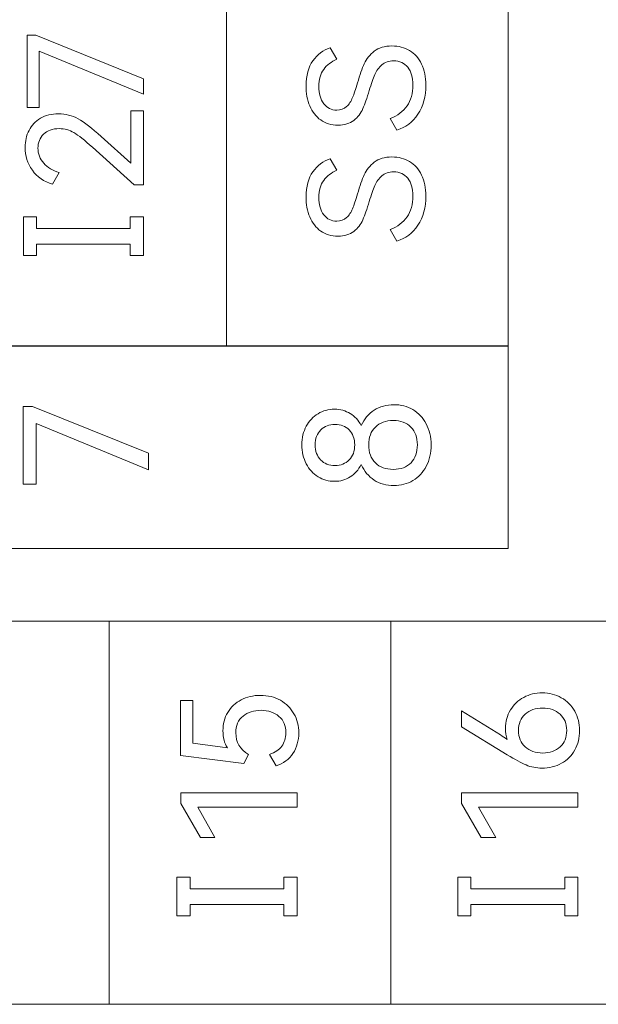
# Model space of a CAD drawing. Header units: millimetres. Extents: x 0 to 427, y 0 to 299.
# Tile 23 of 34: x 167 to 176, y 141 to 155. Entities that reach past the tile are written whole.
import ezdxf

# ---------------------------------------------------------------- set-up
doc = ezdxf.new("R2010")
doc.units = ezdxf.units.MM
doc.header["$MEASUREMENT"] = 0
doc.layers.add('layer 1', color=7, linetype='Continuous')

msp = doc.modelspace()

# ---------------------------------------------------------------- linework, layer by layer
at = {"layer": 'layer 1', "lineweight": 9}
for points in [[(170.323, 150.352), (170.323, 150.352), (170.323, 155.895), (170.323, 155.895)], [(174.394, 150.352), (174.394, 150.352), (174.394, 155.895), (174.394, 155.895)], [(168.628, 140.839), (168.628, 140.839), (168.628, 146.379), (168.628, 146.379)], [(172.698, 140.839), (172.698, 140.839), (172.698, 146.379), (172.698, 146.379)]]:
    msp.add_open_spline(points, degree=3, dxfattribs=at)
for points, knots in [([(167.617, 154.615), (167.617, 154.615), (167.617, 153.8), (167.617, 153.8), (167.617, 153.8), (167.617, 153.8), (167.44, 153.8), (167.44, 153.8), (167.44, 153.8), (167.44, 153.8), (167.44, 154.846), (167.44, 154.846), (167.44, 154.846), (167.44, 154.846), (167.566, 154.846), (167.566, 154.846), (167.566, 154.846), (167.566, 154.846), (169.121, 154.218), (169.121, 154.218), (169.121, 154.218), (169.121, 154.218), (169.121, 153.993), (169.121, 153.993), (169.121, 153.993), (169.121, 153.993), (167.617, 154.615), (167.617, 154.615)], [0, 0, 0, 0, 0.142857, 0.142857, 0.142857, 0.142857, 0.285714, 0.285714, 0.285714, 0.285714, 0.428571, 0.428571, 0.428571, 0.428571, 0.571429, 0.571429, 0.571429, 0.571429, 0.714286, 0.714286, 0.714286, 0.714286, 0.857143, 0.857143, 0.857143, 0.857143, 1, 1, 1, 1]), ([(172.713, 154.691), (172.809, 154.691), (172.894, 154.669), (172.969, 154.625), (172.969, 154.625), (173.043, 154.581), (173.1, 154.516), (173.142, 154.43), (173.142, 154.43), (173.183, 154.344), (173.204, 154.243), (173.204, 154.125), (173.204, 154.125), (173.204, 153.962), (173.165, 153.822), (173.089, 153.705), (173.089, 153.705), (173.013, 153.589), (172.911, 153.513), (172.784, 153.476), (172.784, 153.476), (172.784, 153.476), (172.688, 153.641), (172.688, 153.641), (172.688, 153.641), (172.793, 153.683), (172.874, 153.744), (172.931, 153.825), (172.931, 153.825), (172.987, 153.906), (173.016, 154.007), (173.016, 154.127), (173.016, 154.127), (173.016, 154.237), (172.991, 154.323), (172.942, 154.384), (172.942, 154.384), (172.893, 154.445), (172.825, 154.476), (172.738, 154.476), (172.738, 154.476), (172.668, 154.476), (172.611, 154.457), (172.567, 154.419), (172.567, 154.419), (172.524, 154.38), (172.49, 154.333), (172.465, 154.278), (172.465, 154.278), (172.441, 154.222), (172.414, 154.145), (172.385, 154.047), (172.385, 154.047), (172.353, 153.939), (172.322, 153.851), (172.293, 153.785), (172.293, 153.785), (172.264, 153.718), (172.221, 153.662), (172.163, 153.616), (172.163, 153.616), (172.105, 153.57), (172.028, 153.547), (171.933, 153.547), (171.933, 153.547), (171.837, 153.547), (171.754, 153.572), (171.684, 153.621), (171.684, 153.621), (171.615, 153.67), (171.562, 153.737), (171.526, 153.824), (171.526, 153.824), (171.49, 153.91), (171.472, 154.007), (171.472, 154.114), (171.472, 154.114), (171.472, 154.263), (171.505, 154.385), (171.571, 154.477), (171.571, 154.477), (171.637, 154.57), (171.72, 154.632), (171.821, 154.664), (171.821, 154.664), (171.821, 154.664), (171.917, 154.499), (171.917, 154.499), (171.917, 154.499), (171.836, 154.464), (171.773, 154.415), (171.727, 154.353), (171.727, 154.353), (171.681, 154.291), (171.658, 154.209), (171.658, 154.107), (171.658, 154.107), (171.658, 154.003), (171.681, 153.919), (171.728, 153.857), (171.728, 153.857), (171.775, 153.794), (171.837, 153.763), (171.915, 153.763), (171.915, 153.763), (171.973, 153.763), (172.02, 153.78), (172.057, 153.814), (172.057, 153.814), (172.094, 153.849), (172.123, 153.892), (172.144, 153.944), (172.144, 153.944), (172.166, 153.996), (172.189, 154.067), (172.215, 154.157), (172.215, 154.157), (172.249, 154.272), (172.282, 154.364), (172.314, 154.435), (172.314, 154.435), (172.346, 154.505), (172.394, 154.565), (172.458, 154.616), (172.458, 154.616), (172.523, 154.666), (172.607, 154.691), (172.713, 154.691)], [0, 0, 0, 0, 0.03125, 0.03125, 0.03125, 0.03125, 0.0625, 0.0625, 0.0625, 0.0625, 0.09375, 0.09375, 0.09375, 0.09375, 0.125, 0.125, 0.125, 0.125, 0.15625, 0.15625, 0.15625, 0.15625, 0.1875, 0.1875, 0.1875, 0.1875, 0.21875, 0.21875, 0.21875, 0.21875, 0.25, 0.25, 0.25, 0.25, 0.28125, 0.28125, 0.28125, 0.28125, 0.3125, 0.3125, 0.3125, 0.3125, 0.34375, 0.34375, 0.34375, 0.34375, 0.375, 0.375, 0.375, 0.375, 0.40625, 0.40625, 0.40625, 0.40625, 0.4375, 0.4375, 0.4375, 0.4375, 0.46875, 0.46875, 0.46875, 0.46875, 0.5, 0.5, 0.5, 0.5, 0.53125, 0.53125, 0.53125, 0.53125, 0.5625, 0.5625, 0.5625, 0.5625, 0.59375, 0.59375, 0.59375, 0.59375, 0.625, 0.625, 0.625, 0.625, 0.65625, 0.65625, 0.65625, 0.65625, 0.6875, 0.6875, 0.6875, 0.6875, 0.71875, 0.71875, 0.71875, 0.71875, 0.75, 0.75, 0.75, 0.75, 0.78125, 0.78125, 0.78125, 0.78125, 0.8125, 0.8125, 0.8125, 0.8125, 0.84375, 0.84375, 0.84375, 0.84375, 0.875, 0.875, 0.875, 0.875, 0.90625, 0.90625, 0.90625, 0.90625, 0.9375, 0.9375, 0.9375, 0.9375, 0.96875, 0.96875, 0.96875, 0.96875, 1, 1, 1, 1]), ([(168.94, 152.996), (168.94, 152.996), (168.94, 153.755), (168.94, 153.755), (168.94, 153.755), (168.94, 153.755), (169.121, 153.755), (169.121, 153.755), (169.121, 153.755), (169.121, 153.755), (169.121, 152.684), (169.121, 152.684), (169.121, 152.684), (169.121, 152.684), (168.99, 152.684), (168.99, 152.684), (168.99, 152.684), (168.99, 152.684), (168.385, 153.227), (168.385, 153.227), (168.385, 153.227), (168.272, 153.33), (168.183, 153.4), (168.118, 153.438), (168.118, 153.438), (168.053, 153.477), (167.982, 153.496), (167.906, 153.496), (167.906, 153.496), (167.808, 153.496), (167.732, 153.469), (167.679, 153.416), (167.679, 153.416), (167.625, 153.362), (167.598, 153.295), (167.598, 153.214), (167.598, 153.214), (167.598, 153.131), (167.626, 153.059), (167.682, 152.996), (167.682, 152.996), (167.738, 152.933), (167.812, 152.888), (167.903, 152.861), (167.903, 152.861), (167.903, 152.861), (167.809, 152.695), (167.809, 152.695), (167.809, 152.695), (167.684, 152.729), (167.586, 152.796), (167.517, 152.895), (167.517, 152.895), (167.447, 152.994), (167.413, 153.105), (167.413, 153.227), (167.413, 153.227), (167.413, 153.316), (167.431, 153.397), (167.469, 153.471), (167.469, 153.471), (167.506, 153.544), (167.561, 153.602), (167.634, 153.646), (167.634, 153.646), (167.706, 153.69), (167.794, 153.711), (167.896, 153.711), (167.896, 153.711), (167.996, 153.711), (168.09, 153.687), (168.178, 153.638), (168.178, 153.638), (168.267, 153.589), (168.379, 153.503), (168.513, 153.381), (168.513, 153.381), (168.513, 153.381), (168.94, 152.996), (168.94, 152.996)], [0, 0, 0, 0, 0.05, 0.05, 0.05, 0.05, 0.1, 0.1, 0.1, 0.1, 0.15, 0.15, 0.15, 0.15, 0.2, 0.2, 0.2, 0.2, 0.25, 0.25, 0.25, 0.25, 0.3, 0.3, 0.3, 0.3, 0.35, 0.35, 0.35, 0.35, 0.4, 0.4, 0.4, 0.4, 0.45, 0.45, 0.45, 0.45, 0.5, 0.5, 0.5, 0.5, 0.55, 0.55, 0.55, 0.55, 0.6, 0.6, 0.6, 0.6, 0.65, 0.65, 0.65, 0.65, 0.7, 0.7, 0.7, 0.7, 0.75, 0.75, 0.75, 0.75, 0.8, 0.8, 0.8, 0.8, 0.85, 0.85, 0.85, 0.85, 0.9, 0.9, 0.9, 0.9, 0.95, 0.95, 0.95, 0.95, 1, 1, 1, 1]), ([(172.713, 153.087), (172.809, 153.087), (172.894, 153.065), (172.969, 153.02), (172.969, 153.02), (173.043, 152.976), (173.1, 152.911), (173.142, 152.825), (173.142, 152.825), (173.183, 152.74), (173.204, 152.638), (173.204, 152.52), (173.204, 152.52), (173.204, 152.357), (173.165, 152.217), (173.089, 152.101), (173.089, 152.101), (173.013, 151.984), (172.911, 151.908), (172.784, 151.871), (172.784, 151.871), (172.784, 151.871), (172.688, 152.036), (172.688, 152.036), (172.688, 152.036), (172.793, 152.078), (172.874, 152.139), (172.931, 152.22), (172.931, 152.22), (172.987, 152.301), (173.016, 152.402), (173.016, 152.523), (173.016, 152.523), (173.016, 152.633), (172.991, 152.718), (172.942, 152.779), (172.942, 152.779), (172.893, 152.841), (172.825, 152.871), (172.738, 152.871), (172.738, 152.871), (172.668, 152.871), (172.611, 152.852), (172.567, 152.814), (172.567, 152.814), (172.524, 152.776), (172.49, 152.729), (172.465, 152.673), (172.465, 152.673), (172.441, 152.617), (172.414, 152.54), (172.385, 152.442), (172.385, 152.442), (172.353, 152.334), (172.322, 152.246), (172.293, 152.18), (172.293, 152.18), (172.264, 152.113), (172.221, 152.057), (172.163, 152.011), (172.163, 152.011), (172.105, 151.965), (172.028, 151.942), (171.933, 151.942), (171.933, 151.942), (171.837, 151.942), (171.754, 151.967), (171.684, 152.016), (171.684, 152.016), (171.615, 152.065), (171.562, 152.132), (171.526, 152.219), (171.526, 152.219), (171.49, 152.305), (171.472, 152.402), (171.472, 152.509), (171.472, 152.509), (171.472, 152.659), (171.505, 152.78), (171.571, 152.872), (171.571, 152.872), (171.637, 152.965), (171.72, 153.027), (171.821, 153.059), (171.821, 153.059), (171.821, 153.059), (171.917, 152.894), (171.917, 152.894), (171.917, 152.894), (171.836, 152.859), (171.773, 152.81), (171.727, 152.748), (171.727, 152.748), (171.681, 152.687), (171.658, 152.604), (171.658, 152.502), (171.658, 152.502), (171.658, 152.398), (171.681, 152.315), (171.728, 152.252), (171.728, 152.252), (171.775, 152.189), (171.837, 152.158), (171.915, 152.158), (171.915, 152.158), (171.973, 152.158), (172.02, 152.175), (172.057, 152.21), (172.057, 152.21), (172.094, 152.244), (172.123, 152.287), (172.144, 152.339), (172.144, 152.339), (172.166, 152.391), (172.189, 152.462), (172.215, 152.552), (172.215, 152.552), (172.249, 152.667), (172.282, 152.76), (172.314, 152.83), (172.314, 152.83), (172.346, 152.9), (172.394, 152.961), (172.458, 153.011), (172.458, 153.011), (172.523, 153.061), (172.607, 153.087), (172.713, 153.087)], [0, 0, 0, 0, 0.03125, 0.03125, 0.03125, 0.03125, 0.0625, 0.0625, 0.0625, 0.0625, 0.09375, 0.09375, 0.09375, 0.09375, 0.125, 0.125, 0.125, 0.125, 0.15625, 0.15625, 0.15625, 0.15625, 0.1875, 0.1875, 0.1875, 0.1875, 0.21875, 0.21875, 0.21875, 0.21875, 0.25, 0.25, 0.25, 0.25, 0.28125, 0.28125, 0.28125, 0.28125, 0.3125, 0.3125, 0.3125, 0.3125, 0.34375, 0.34375, 0.34375, 0.34375, 0.375, 0.375, 0.375, 0.375, 0.40625, 0.40625, 0.40625, 0.40625, 0.4375, 0.4375, 0.4375, 0.4375, 0.46875, 0.46875, 0.46875, 0.46875, 0.5, 0.5, 0.5, 0.5, 0.53125, 0.53125, 0.53125, 0.53125, 0.5625, 0.5625, 0.5625, 0.5625, 0.59375, 0.59375, 0.59375, 0.59375, 0.625, 0.625, 0.625, 0.625, 0.65625, 0.65625, 0.65625, 0.65625, 0.6875, 0.6875, 0.6875, 0.6875, 0.71875, 0.71875, 0.71875, 0.71875, 0.75, 0.75, 0.75, 0.75, 0.78125, 0.78125, 0.78125, 0.78125, 0.8125, 0.8125, 0.8125, 0.8125, 0.84375, 0.84375, 0.84375, 0.84375, 0.875, 0.875, 0.875, 0.875, 0.90625, 0.90625, 0.90625, 0.90625, 0.9375, 0.9375, 0.9375, 0.9375, 0.96875, 0.96875, 0.96875, 0.96875, 1, 1, 1, 1]), ([(167.576, 152.219), (167.576, 152.219), (167.576, 152.052), (167.576, 152.052), (167.576, 152.052), (167.576, 152.052), (168.932, 152.052), (168.932, 152.052), (168.932, 152.052), (168.932, 152.052), (168.932, 152.219), (168.932, 152.219), (168.932, 152.219), (168.932, 152.219), (169.121, 152.219), (169.121, 152.219), (169.121, 152.219), (169.121, 152.219), (169.121, 151.661), (169.121, 151.661), (169.121, 151.661), (169.121, 151.661), (168.932, 151.661), (168.932, 151.661), (168.932, 151.661), (168.932, 151.661), (168.932, 151.828), (168.932, 151.828), (168.932, 151.828), (168.932, 151.828), (167.576, 151.828), (167.576, 151.828), (167.576, 151.828), (167.576, 151.828), (167.576, 151.661), (167.576, 151.661), (167.576, 151.661), (167.576, 151.661), (167.387, 151.661), (167.387, 151.661), (167.387, 151.661), (167.387, 151.661), (167.387, 152.219), (167.387, 152.219), (167.387, 152.219), (167.387, 152.219), (167.576, 152.219), (167.576, 152.219)], [0, 0, 0, 0, 0.083333, 0.083333, 0.083333, 0.083333, 0.166667, 0.166667, 0.166667, 0.166667, 0.25, 0.25, 0.25, 0.25, 0.333333, 0.333333, 0.333333, 0.333333, 0.416667, 0.416667, 0.416667, 0.416667, 0.5, 0.5, 0.5, 0.5, 0.583333, 0.583333, 0.583333, 0.583333, 0.666667, 0.666667, 0.666667, 0.666667, 0.75, 0.75, 0.75, 0.75, 0.833333, 0.833333, 0.833333, 0.833333, 0.916667, 0.916667, 0.916667, 0.916667, 1, 1, 1, 1]), ([(137.761, 147.427), (137.761, 147.427), (137.761, 150.359), (137.761, 150.359), (137.761, 150.359), (137.761, 150.359), (174.394, 150.359), (174.394, 150.359), (174.394, 150.359), (174.394, 150.359), (174.394, 147.427), (174.394, 147.427), (174.394, 147.427), (174.394, 147.427), (137.761, 147.427), (137.761, 147.427)], [0, 0, 0, 0, 0.25, 0.25, 0.25, 0.25, 0.5, 0.5, 0.5, 0.5, 0.75, 0.75, 0.75, 0.75, 1, 1, 1, 1]), ([(174.394, 150.352), (174.394, 150.352), (170.323, 150.352), (170.323, 150.352), (170.323, 150.352), (170.323, 150.352), (166.253, 150.352), (166.253, 150.352), (166.253, 150.352), (166.253, 150.352), (162.183, 150.352), (162.183, 150.352), (162.183, 150.352), (162.183, 150.352), (158.112, 150.352), (158.112, 150.352), (158.112, 150.352), (158.112, 150.352), (154.042, 150.352), (154.042, 150.352), (154.042, 150.352), (154.042, 150.352), (149.972, 150.352), (149.972, 150.352), (149.972, 150.352), (149.972, 150.352), (145.901, 150.352), (145.901, 150.352), (145.901, 150.352), (145.901, 150.352), (141.831, 150.352), (141.831, 150.352), (141.831, 150.352), (141.831, 150.352), (137.761, 150.352), (137.761, 150.352)], [0, 0, 0, 0, 0.111111, 0.111111, 0.111111, 0.111111, 0.222222, 0.222222, 0.222222, 0.222222, 0.333333, 0.333333, 0.333333, 0.333333, 0.444444, 0.444444, 0.444444, 0.444444, 0.555556, 0.555556, 0.555556, 0.555556, 0.666667, 0.666667, 0.666667, 0.666667, 0.777778, 0.777778, 0.777778, 0.777778, 0.888889, 0.888889, 0.888889, 0.888889, 1, 1, 1, 1]), ([(167.574, 149.232), (167.574, 149.232), (167.574, 148.356), (167.574, 148.356), (167.574, 148.356), (167.574, 148.356), (167.384, 148.356), (167.384, 148.356), (167.384, 148.356), (167.384, 148.356), (167.384, 149.482), (167.384, 149.482), (167.384, 149.482), (167.384, 149.482), (167.519, 149.482), (167.519, 149.482), (167.519, 149.482), (167.519, 149.482), (169.194, 148.805), (169.194, 148.805), (169.194, 148.805), (169.194, 148.805), (169.194, 148.563), (169.194, 148.563), (169.194, 148.563), (169.194, 148.563), (167.574, 149.232), (167.574, 149.232)], [0, 0, 0, 0, 0.142857, 0.142857, 0.142857, 0.142857, 0.285714, 0.285714, 0.285714, 0.285714, 0.428571, 0.428571, 0.428571, 0.428571, 0.571429, 0.571429, 0.571429, 0.571429, 0.714286, 0.714286, 0.714286, 0.714286, 0.857143, 0.857143, 0.857143, 0.857143, 1, 1, 1, 1]), ([(172.269, 149.205), (172.312, 149.299), (172.374, 149.373), (172.456, 149.426), (172.456, 149.426), (172.539, 149.48), (172.633, 149.506), (172.74, 149.506), (172.74, 149.506), (172.842, 149.506), (172.934, 149.482), (173.016, 149.434), (173.016, 149.434), (173.097, 149.385), (173.161, 149.317), (173.208, 149.229), (173.208, 149.229), (173.255, 149.141), (173.279, 149.04), (173.279, 148.926), (173.279, 148.926), (173.279, 148.809), (173.256, 148.706), (173.21, 148.617), (173.21, 148.617), (173.163, 148.529), (173.099, 148.459), (173.017, 148.41), (173.017, 148.41), (172.935, 148.361), (172.842, 148.336), (172.74, 148.336), (172.74, 148.336), (172.633, 148.336), (172.539, 148.363), (172.456, 148.416), (172.456, 148.416), (172.374, 148.47), (172.312, 148.544), (172.269, 148.64), (172.269, 148.64), (172.229, 148.564), (172.176, 148.505), (172.109, 148.462), (172.109, 148.462), (172.043, 148.419), (171.967, 148.398), (171.884, 148.398), (171.884, 148.398), (171.798, 148.398), (171.719, 148.42), (171.646, 148.464), (171.646, 148.464), (171.574, 148.509), (171.517, 148.571), (171.475, 148.652), (171.475, 148.652), (171.433, 148.733), (171.412, 148.824), (171.412, 148.926), (171.412, 148.926), (171.412, 149.027), (171.433, 149.116), (171.475, 149.194), (171.475, 149.194), (171.517, 149.272), (171.574, 149.333), (171.645, 149.376), (171.645, 149.376), (171.717, 149.418), (171.796, 149.44), (171.884, 149.44), (171.884, 149.44), (171.967, 149.44), (172.043, 149.419), (172.109, 149.378), (172.109, 149.378), (172.176, 149.337), (172.229, 149.279), (172.269, 149.205)], [0, 0, 0, 0, 0.05, 0.05, 0.05, 0.05, 0.1, 0.1, 0.1, 0.1, 0.15, 0.15, 0.15, 0.15, 0.2, 0.2, 0.2, 0.2, 0.25, 0.25, 0.25, 0.25, 0.3, 0.3, 0.3, 0.3, 0.35, 0.35, 0.35, 0.35, 0.4, 0.4, 0.4, 0.4, 0.45, 0.45, 0.45, 0.45, 0.5, 0.5, 0.5, 0.5, 0.55, 0.55, 0.55, 0.55, 0.6, 0.6, 0.6, 0.6, 0.65, 0.65, 0.65, 0.65, 0.7, 0.7, 0.7, 0.7, 0.75, 0.75, 0.75, 0.75, 0.8, 0.8, 0.8, 0.8, 0.85, 0.85, 0.85, 0.85, 0.9, 0.9, 0.9, 0.9, 0.95, 0.95, 0.95, 0.95, 1, 1, 1, 1]), ([(171.604, 148.926), (171.604, 148.834), (171.631, 148.761), (171.683, 148.708), (171.683, 148.708), (171.736, 148.654), (171.805, 148.627), (171.891, 148.627), (171.891, 148.627), (171.975, 148.627), (172.043, 148.654), (172.096, 148.708), (172.096, 148.708), (172.149, 148.761), (172.175, 148.834), (172.175, 148.926), (172.175, 148.926), (172.175, 149.017), (172.148, 149.088), (172.095, 149.141), (172.095, 149.141), (172.041, 149.194), (171.973, 149.22), (171.891, 149.22), (171.891, 149.22), (171.807, 149.22), (171.738, 149.194), (171.685, 149.141), (171.685, 149.141), (171.631, 149.088), (171.604, 149.017), (171.604, 148.926)], [0, 0, 0, 0, 0.125, 0.125, 0.125, 0.125, 0.25, 0.25, 0.25, 0.25, 0.375, 0.375, 0.375, 0.375, 0.5, 0.5, 0.5, 0.5, 0.625, 0.625, 0.625, 0.625, 0.75, 0.75, 0.75, 0.75, 0.875, 0.875, 0.875, 0.875, 1, 1, 1, 1]), ([(173.081, 148.926), (173.081, 149.032), (173.05, 149.116), (172.987, 149.181), (172.987, 149.181), (172.925, 149.245), (172.84, 149.277), (172.733, 149.277), (172.733, 149.277), (172.624, 149.277), (172.538, 149.246), (172.474, 149.183), (172.474, 149.183), (172.409, 149.12), (172.377, 149.035), (172.377, 148.926), (172.377, 148.926), (172.377, 148.816), (172.409, 148.729), (172.474, 148.666), (172.474, 148.666), (172.538, 148.602), (172.624, 148.571), (172.733, 148.571), (172.733, 148.571), (172.842, 148.571), (172.927, 148.603), (172.989, 148.667), (172.989, 148.667), (173.05, 148.731), (173.081, 148.818), (173.081, 148.926)], [0, 0, 0, 0, 0.125, 0.125, 0.125, 0.125, 0.25, 0.25, 0.25, 0.25, 0.375, 0.375, 0.375, 0.375, 0.5, 0.5, 0.5, 0.5, 0.625, 0.625, 0.625, 0.625, 0.75, 0.75, 0.75, 0.75, 0.875, 0.875, 0.875, 0.875, 1, 1, 1, 1]), ([(184.909, 146.379), (184.909, 146.379), (180.839, 146.379), (180.839, 146.379), (180.839, 146.379), (180.839, 146.379), (176.769, 146.379), (176.769, 146.379), (176.769, 146.379), (176.769, 146.379), (172.698, 146.379), (172.698, 146.379), (172.698, 146.379), (172.698, 146.379), (168.628, 146.379), (168.628, 146.379), (168.628, 146.379), (168.628, 146.379), (164.558, 146.379), (164.558, 146.379), (164.558, 146.379), (164.558, 146.379), (160.487, 146.379), (160.487, 146.379), (160.487, 146.379), (160.487, 146.379), (156.417, 146.379), (156.417, 146.379), (156.417, 146.379), (156.417, 146.379), (152.347, 146.379), (152.347, 146.379), (152.347, 146.379), (152.347, 146.379), (148.277, 146.379), (148.277, 146.379)], [0, 0, 0, 0, 0.111111, 0.111111, 0.111111, 0.111111, 0.222222, 0.222222, 0.222222, 0.222222, 0.333333, 0.333333, 0.333333, 0.333333, 0.444444, 0.444444, 0.444444, 0.444444, 0.555556, 0.555556, 0.555556, 0.555556, 0.666667, 0.666667, 0.666667, 0.666667, 0.777778, 0.777778, 0.777778, 0.777778, 0.888889, 0.888889, 0.888889, 0.888889, 1, 1, 1, 1]), ([(174.354, 144.827), (174.354, 144.926), (174.377, 145.015), (174.425, 145.093), (174.425, 145.093), (174.472, 145.171), (174.536, 145.231), (174.617, 145.275), (174.617, 145.275), (174.698, 145.319), (174.788, 145.34), (174.886, 145.34), (174.886, 145.34), (174.986, 145.34), (175.078, 145.317), (175.161, 145.27), (175.161, 145.27), (175.243, 145.224), (175.308, 145.159), (175.355, 145.075), (175.355, 145.075), (175.401, 144.992), (175.424, 144.899), (175.424, 144.797), (175.424, 144.797), (175.424, 144.691), (175.402, 144.597), (175.356, 144.515), (175.356, 144.515), (175.31, 144.432), (175.246, 144.368), (175.163, 144.322), (175.163, 144.322), (175.081, 144.276), (174.986, 144.253), (174.881, 144.253), (174.881, 144.253), (174.798, 144.253), (174.722, 144.268), (174.653, 144.298), (174.653, 144.298), (174.583, 144.328), (174.492, 144.377), (174.379, 144.446), (174.379, 144.446), (174.379, 144.446), (173.718, 144.847), (173.718, 144.847), (173.718, 144.847), (173.718, 144.847), (173.718, 145.079), (173.718, 145.079), (173.718, 145.079), (173.718, 145.079), (174.283, 144.733), (174.283, 144.733), (174.283, 144.733), (174.316, 144.711), (174.347, 144.69), (174.377, 144.668), (174.377, 144.668), (174.361, 144.716), (174.354, 144.769), (174.354, 144.827)], [0, 0, 0, 0, 0.0625, 0.0625, 0.0625, 0.0625, 0.125, 0.125, 0.125, 0.125, 0.1875, 0.1875, 0.1875, 0.1875, 0.25, 0.25, 0.25, 0.25, 0.3125, 0.3125, 0.3125, 0.3125, 0.375, 0.375, 0.375, 0.375, 0.4375, 0.4375, 0.4375, 0.4375, 0.5, 0.5, 0.5, 0.5, 0.5625, 0.5625, 0.5625, 0.5625, 0.625, 0.625, 0.625, 0.625, 0.6875, 0.6875, 0.6875, 0.6875, 0.75, 0.75, 0.75, 0.75, 0.8125, 0.8125, 0.8125, 0.8125, 0.875, 0.875, 0.875, 0.875, 0.9375, 0.9375, 0.9375, 0.9375, 1, 1, 1, 1]), ([(170.271, 144.792), (170.271, 144.892), (170.294, 144.98), (170.341, 145.058), (170.341, 145.058), (170.387, 145.136), (170.452, 145.197), (170.533, 145.239), (170.533, 145.239), (170.615, 145.282), (170.708, 145.304), (170.812, 145.304), (170.812, 145.304), (170.921, 145.304), (171.017, 145.28), (171.101, 145.233), (171.101, 145.233), (171.185, 145.185), (171.25, 145.12), (171.297, 145.038), (171.297, 145.038), (171.344, 144.955), (171.367, 144.863), (171.367, 144.762), (171.367, 144.762), (171.367, 144.651), (171.339, 144.552), (171.283, 144.465), (171.283, 144.465), (171.227, 144.379), (171.146, 144.319), (171.039, 144.285), (171.039, 144.285), (171.039, 144.285), (170.945, 144.451), (170.945, 144.451), (170.945, 144.451), (171.023, 144.478), (171.082, 144.518), (171.122, 144.571), (171.122, 144.571), (171.161, 144.624), (171.181, 144.688), (171.181, 144.762), (171.181, 144.762), (171.181, 144.863), (171.148, 144.943), (171.08, 145.001), (171.08, 145.001), (171.013, 145.059), (170.927, 145.088), (170.821, 145.088), (170.821, 145.088), (170.719, 145.088), (170.632, 145.06), (170.562, 145.004), (170.562, 145.004), (170.492, 144.949), (170.457, 144.868), (170.457, 144.762), (170.457, 144.762), (170.457, 144.629), (170.517, 144.525), (170.638, 144.451), (170.638, 144.451), (170.638, 144.451), (170.571, 144.32), (170.571, 144.32), (170.571, 144.32), (170.571, 144.32), (169.659, 144.435), (169.659, 144.435), (169.659, 144.435), (169.659, 144.435), (169.659, 145.228), (169.659, 145.228), (169.659, 145.228), (169.659, 145.228), (169.837, 145.228), (169.837, 145.228), (169.837, 145.228), (169.837, 145.228), (169.837, 144.613), (169.837, 144.613), (169.837, 144.613), (169.837, 144.613), (170.335, 144.547), (170.335, 144.547), (170.335, 144.547), (170.292, 144.614), (170.271, 144.696), (170.271, 144.792)], [0, 0, 0, 0, 0.043478, 0.043478, 0.043478, 0.043478, 0.086957, 0.086957, 0.086957, 0.086957, 0.130435, 0.130435, 0.130435, 0.130435, 0.173913, 0.173913, 0.173913, 0.173913, 0.217391, 0.217391, 0.217391, 0.217391, 0.26087, 0.26087, 0.26087, 0.26087, 0.304348, 0.304348, 0.304348, 0.304348, 0.347826, 0.347826, 0.347826, 0.347826, 0.391304, 0.391304, 0.391304, 0.391304, 0.434783, 0.434783, 0.434783, 0.434783, 0.478261, 0.478261, 0.478261, 0.478261, 0.521739, 0.521739, 0.521739, 0.521739, 0.565217, 0.565217, 0.565217, 0.565217, 0.608696, 0.608696, 0.608696, 0.608696, 0.652174, 0.652174, 0.652174, 0.652174, 0.695652, 0.695652, 0.695652, 0.695652, 0.73913, 0.73913, 0.73913, 0.73913, 0.782609, 0.782609, 0.782609, 0.782609, 0.826087, 0.826087, 0.826087, 0.826087, 0.869565, 0.869565, 0.869565, 0.869565, 0.913043, 0.913043, 0.913043, 0.913043, 0.956522, 0.956522, 0.956522, 0.956522, 1, 1, 1, 1]), ([(175.239, 144.797), (175.239, 144.895), (175.207, 144.973), (175.142, 145.032), (175.142, 145.032), (175.078, 145.091), (174.995, 145.12), (174.892, 145.12), (174.892, 145.12), (174.789, 145.12), (174.704, 145.091), (174.639, 145.033), (174.639, 145.033), (174.574, 144.975), (174.542, 144.896), (174.542, 144.797), (174.542, 144.797), (174.542, 144.697), (174.574, 144.618), (174.639, 144.559), (174.639, 144.559), (174.704, 144.501), (174.789, 144.471), (174.892, 144.471), (174.892, 144.471), (174.996, 144.471), (175.08, 144.501), (175.144, 144.559), (175.144, 144.559), (175.207, 144.618), (175.239, 144.697), (175.239, 144.797)], [0, 0, 0, 0, 0.125, 0.125, 0.125, 0.125, 0.25, 0.25, 0.25, 0.25, 0.375, 0.375, 0.375, 0.375, 0.5, 0.5, 0.5, 0.5, 0.625, 0.625, 0.625, 0.625, 0.75, 0.75, 0.75, 0.75, 0.875, 0.875, 0.875, 0.875, 1, 1, 1, 1]), ([(170.156, 143.252), (170.156, 143.252), (169.945, 143.252), (169.945, 143.252), (169.945, 143.252), (169.945, 143.252), (169.661, 143.74), (169.661, 143.74), (169.661, 143.74), (169.661, 143.74), (169.661, 143.896), (169.661, 143.896), (169.661, 143.896), (169.661, 143.896), (171.342, 143.896), (171.342, 143.896), (171.342, 143.896), (171.342, 143.896), (171.342, 143.69), (171.342, 143.69), (171.342, 143.69), (171.342, 143.69), (169.906, 143.69), (169.906, 143.69), (169.906, 143.69), (169.906, 143.69), (170.156, 143.252), (170.156, 143.252)], [0, 0, 0, 0, 0.142857, 0.142857, 0.142857, 0.142857, 0.285714, 0.285714, 0.285714, 0.285714, 0.428571, 0.428571, 0.428571, 0.428571, 0.571429, 0.571429, 0.571429, 0.571429, 0.714286, 0.714286, 0.714286, 0.714286, 0.857143, 0.857143, 0.857143, 0.857143, 1, 1, 1, 1]), ([(174.214, 143.252), (174.214, 143.252), (174.003, 143.252), (174.003, 143.252), (174.003, 143.252), (174.003, 143.252), (173.718, 143.74), (173.718, 143.74), (173.718, 143.74), (173.718, 143.74), (173.718, 143.896), (173.718, 143.896), (173.718, 143.896), (173.718, 143.896), (175.399, 143.896), (175.399, 143.896), (175.399, 143.896), (175.399, 143.896), (175.399, 143.69), (175.399, 143.69), (175.399, 143.69), (175.399, 143.69), (173.964, 143.69), (173.964, 143.69), (173.964, 143.69), (173.964, 143.69), (174.214, 143.252), (174.214, 143.252)], [0, 0, 0, 0, 0.142857, 0.142857, 0.142857, 0.142857, 0.285714, 0.285714, 0.285714, 0.285714, 0.428571, 0.428571, 0.428571, 0.428571, 0.571429, 0.571429, 0.571429, 0.571429, 0.714286, 0.714286, 0.714286, 0.714286, 0.857143, 0.857143, 0.857143, 0.857143, 1, 1, 1, 1]), ([(169.797, 142.674), (169.797, 142.674), (169.797, 142.507), (169.797, 142.507), (169.797, 142.507), (169.797, 142.507), (171.153, 142.507), (171.153, 142.507), (171.153, 142.507), (171.153, 142.507), (171.153, 142.674), (171.153, 142.674), (171.153, 142.674), (171.153, 142.674), (171.342, 142.674), (171.342, 142.674), (171.342, 142.674), (171.342, 142.674), (171.342, 142.116), (171.342, 142.116), (171.342, 142.116), (171.342, 142.116), (171.153, 142.116), (171.153, 142.116), (171.153, 142.116), (171.153, 142.116), (171.153, 142.283), (171.153, 142.283), (171.153, 142.283), (171.153, 142.283), (169.797, 142.283), (169.797, 142.283), (169.797, 142.283), (169.797, 142.283), (169.797, 142.116), (169.797, 142.116), (169.797, 142.116), (169.797, 142.116), (169.607, 142.116), (169.607, 142.116), (169.607, 142.116), (169.607, 142.116), (169.607, 142.674), (169.607, 142.674), (169.607, 142.674), (169.607, 142.674), (169.797, 142.674), (169.797, 142.674)], [0, 0, 0, 0, 0.083333, 0.083333, 0.083333, 0.083333, 0.166667, 0.166667, 0.166667, 0.166667, 0.25, 0.25, 0.25, 0.25, 0.333333, 0.333333, 0.333333, 0.333333, 0.416667, 0.416667, 0.416667, 0.416667, 0.5, 0.5, 0.5, 0.5, 0.583333, 0.583333, 0.583333, 0.583333, 0.666667, 0.666667, 0.666667, 0.666667, 0.75, 0.75, 0.75, 0.75, 0.833333, 0.833333, 0.833333, 0.833333, 0.916667, 0.916667, 0.916667, 0.916667, 1, 1, 1, 1]), ([(173.854, 142.674), (173.854, 142.674), (173.854, 142.507), (173.854, 142.507), (173.854, 142.507), (173.854, 142.507), (175.21, 142.507), (175.21, 142.507), (175.21, 142.507), (175.21, 142.507), (175.21, 142.674), (175.21, 142.674), (175.21, 142.674), (175.21, 142.674), (175.399, 142.674), (175.399, 142.674), (175.399, 142.674), (175.399, 142.674), (175.399, 142.116), (175.399, 142.116), (175.399, 142.116), (175.399, 142.116), (175.21, 142.116), (175.21, 142.116), (175.21, 142.116), (175.21, 142.116), (175.21, 142.283), (175.21, 142.283), (175.21, 142.283), (175.21, 142.283), (173.854, 142.283), (173.854, 142.283), (173.854, 142.283), (173.854, 142.283), (173.854, 142.116), (173.854, 142.116), (173.854, 142.116), (173.854, 142.116), (173.665, 142.116), (173.665, 142.116), (173.665, 142.116), (173.665, 142.116), (173.665, 142.674), (173.665, 142.674), (173.665, 142.674), (173.665, 142.674), (173.854, 142.674), (173.854, 142.674)], [0, 0, 0, 0, 0.083333, 0.083333, 0.083333, 0.083333, 0.166667, 0.166667, 0.166667, 0.166667, 0.25, 0.25, 0.25, 0.25, 0.333333, 0.333333, 0.333333, 0.333333, 0.416667, 0.416667, 0.416667, 0.416667, 0.5, 0.5, 0.5, 0.5, 0.583333, 0.583333, 0.583333, 0.583333, 0.666667, 0.666667, 0.666667, 0.666667, 0.75, 0.75, 0.75, 0.75, 0.833333, 0.833333, 0.833333, 0.833333, 0.916667, 0.916667, 0.916667, 0.916667, 1, 1, 1, 1]), ([(184.909, 140.839), (184.909, 140.839), (180.839, 140.839), (180.839, 140.839), (180.839, 140.839), (180.839, 140.839), (176.769, 140.839), (176.769, 140.839), (176.769, 140.839), (176.769, 140.839), (172.698, 140.839), (172.698, 140.839), (172.698, 140.839), (172.698, 140.839), (168.628, 140.839), (168.628, 140.839), (168.628, 140.839), (168.628, 140.839), (164.558, 140.839), (164.558, 140.839), (164.558, 140.839), (164.558, 140.839), (160.487, 140.839), (160.487, 140.839), (160.487, 140.839), (160.487, 140.839), (156.417, 140.839), (156.417, 140.839), (156.417, 140.839), (156.417, 140.839), (152.347, 140.839), (152.347, 140.839), (152.347, 140.839), (152.347, 140.839), (148.277, 140.839), (148.277, 140.839)], [0, 0, 0, 0, 0.111111, 0.111111, 0.111111, 0.111111, 0.222222, 0.222222, 0.222222, 0.222222, 0.333333, 0.333333, 0.333333, 0.333333, 0.444444, 0.444444, 0.444444, 0.444444, 0.555556, 0.555556, 0.555556, 0.555556, 0.666667, 0.666667, 0.666667, 0.666667, 0.777778, 0.777778, 0.777778, 0.777778, 0.888889, 0.888889, 0.888889, 0.888889, 1, 1, 1, 1])]:
    msp.add_open_spline(points, degree=3, knots=knots, dxfattribs=at)

doc.saveas('drawing.dxf')
